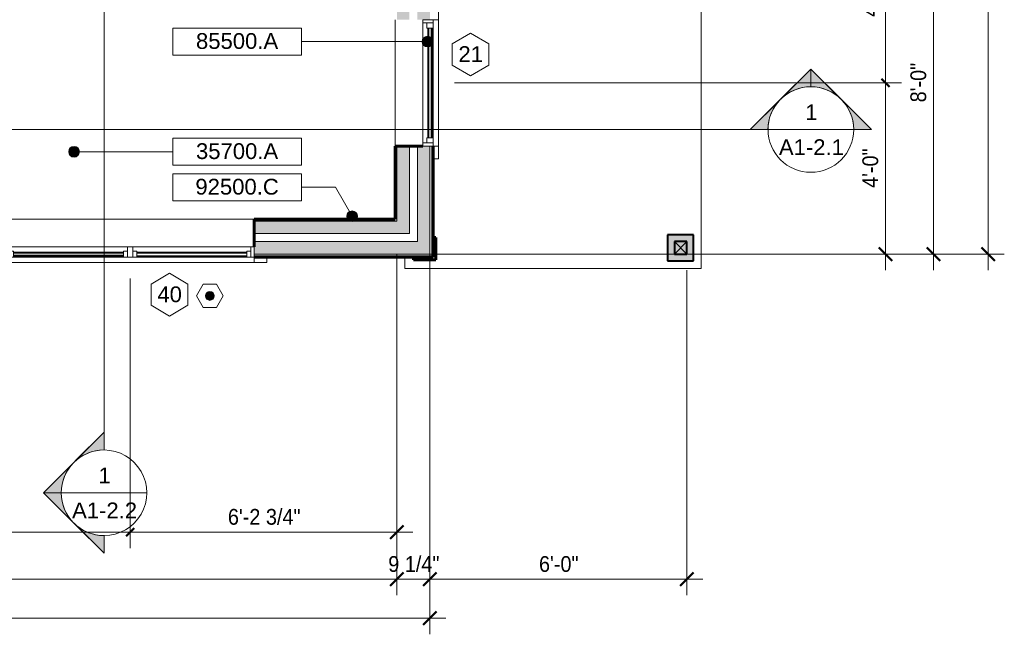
# Model space of a CAD drawing. Header units: inches. Extents: x -655 to 119, y -287 to 603.
# Tile 14 of 22: x -157 to 119, y -287 to -114. Entities that reach past the tile are written whole.
import ezdxf

# ---------------------------------------------------------------- set-up
doc = ezdxf.new("R2010")
doc.units = ezdxf.units.IN
doc.header["$MEASUREMENT"] = 0
doc.linetypes.add('3B Center Short', pattern=[0.59375, 0.375, -0.0625, 0.09375, -0.0625])
for name, color, linetype, lineweight in [('A-ANNO-DIMS', 1, 'Continuous', 9), ('A-ANNO-DIMS-48', 1, 'Continuous', 9), ('A-ANNO-NOTE', 2, 'Continuous', 9), ('A-ANNO-SYMB', 6, 'Continuous', 9), ('A-DETL', 5, 'Continuous', 9), ('A-DETL-GENF', 3, 'Continuous', 9), ('A-FLOR-OTLN', 6, 'Continuous', 18), ('A-GLAZ', 6, 'Continuous', 18), ('A-GLAZ-GLAS', 6, 'Continuous', 40), ('A-GLAZ-IDEN', 6, 'Continuous', 9), ('A-WALL', 2, 'Continuous', 18), ('A-WALL-PATT', 2, 'Continuous', 60), ('S-COLS', 6, 'Continuous', 9)]:
    doc.layers.add(name, color=color, linetype=linetype, lineweight=lineweight)
doc.styles.add('Arial', font='arial.ttf', dxfattribs={"height": 4.425898})
doc.styles.add('Arial_1', font='arial.ttf', dxfattribs={"width": 0.9, "height": 4.425898})
doc.dimstyles.new('Linear_-_3_32__Arial_2', dxfattribs={"dimscale": 12, "dimtxt": 4.5, "dimasz": 0.3125, "dimexe": 0.375, "dimexo": 0.375, "dimgap": 0.0625, "dimtad": 1, "dimdec": 3, "dimrnd": 0.125, "dimzin": 3, "dimdsep": 46, "dimlunit": 4, "dimtxsty": 'Arial_1', "dimblk1": 'OBLIQUE', "dimblk2": 'OBLIQUE', "dimsah": 1, "dimcen": 0.09, "dimdle": 0.375, "dimazin": 0, "dimtfac": 1, "dimtdec": 3, "dimtix": 1, "dimtmove": 0, "dimatfit": 3, "dimfxl": 1, "dimtvp": 1, "dimfrac": 2, "dimtolj": 1, "dimtzin": 0, "dimarcsym": 2})
doc.dimstyles.new('Linear_-_3_32__Arial_2_1', dxfattribs={"dimscale": 12, "dimtxt": 4.5, "dimasz": 0.1875, "dimexe": 0.375, "dimexo": 0.375, "dimgap": 0.0625, "dimtad": 1, "dimdec": 3, "dimrnd": 0.125, "dimzin": 3, "dimdsep": 46, "dimlunit": 4, "dimtxsty": 'Arial_1', "dimblk1": 'OBLIQUE', "dimblk2": 'OBLIQUE', "dimsah": 1, "dimcen": 0.09, "dimdle": 0.375, "dimazin": 0, "dimtfac": 1, "dimtdec": 3, "dimtix": 1, "dimtmove": 0, "dimatfit": 3, "dimfxl": 1, "dimtvp": 1, "dimfrac": 2, "dimtolj": 1, "dimtzin": 0, "dimarcsym": 2})
doc.dimstyles.new('Linear_-_3_32__Arial_2_2', dxfattribs={"dimscale": 12, "dimtxt": 4.5, "dimasz": 0.1875, "dimexe": 0.375, "dimexo": 0.375, "dimgap": 0.0625, "dimtad": 1, "dimdec": 3, "dimrnd": 0.125, "dimzin": 3, "dimdsep": 46, "dimlunit": 4, "dimtxsty": 'Arial_1', "dimblk1": 'OBLIQUE', "dimblk2": 'OBLIQUE', "dimsah": 1, "dimcen": 0.09, "dimdle": 0.375, "dimazin": 0, "dimtfac": 1, "dimtdec": 3, "dimtix": 1, "dimtmove": 0, "dimatfit": 3, "dimfxl": 1, "dimtvp": 1, "dimfrac": 2, "dimtolj": 1, "dimtzin": 0, "dimarcsym": 2})
doc.dimstyles.new('Linear_-_3_32__Arial_2_5', dxfattribs={"dimscale": 12, "dimtxt": 4.5, "dimasz": 0.1875, "dimexe": 0.375, "dimexo": 0.375, "dimgap": 0.0625, "dimtad": 1, "dimdec": 3, "dimrnd": 0.125, "dimzin": 3, "dimdsep": 46, "dimlunit": 4, "dimtxsty": 'Arial_1', "dimblk1": 'OBLIQUE', "dimblk2": 'OBLIQUE', "dimsah": 1, "dimcen": 0.09, "dimdle": 0.375, "dimazin": 0, "dimtfac": 1, "dimtdec": 3, "dimtix": 1, "dimtmove": 0, "dimatfit": 3, "dimfxl": 1, "dimtvp": 1, "dimfrac": 2, "dimtolj": 1, "dimtzin": 0, "dimarcsym": 2})
pattern_1 = [(0, (0, 0), (15.36, 3.84), [0.634, -10.886, 0.634, -10.886, -61.44]), (0, (0, 0), (15.36, 3.84), [-23.04, 0.634, -22.406, 0.634, -10.886, -26.88]), (0, (0, 0), (15.36, 3.84), [-57.6, 0.634, -7.046, 0.634, -18.566]), (120, (5.76, 1.92), (-11.005538, 11.38215), [0.634, -10.886, 0.634, -10.886, -61.44]), (120, (5.76, 1.92), (-11.005538, 11.38215), [-23.04, 0.634, -22.406, 0.634, -10.886, -26.88]), (120, (5.76, 1.92), (-11.005538, 11.38215), [-57.6, 0.634, -7.046, 0.634, -18.566]), (240, (7.68, 9.6), (-4.354462, -15.22215), [0.634, -10.886, 0.634, -10.886, -61.44]), (240, (7.68, 9.6), (-4.354462, -15.22215), [-23.04, 0.634, -22.406, 0.634, -10.886, -26.88]), (240, (7.68, 9.6), (-4.354462, -15.22215), [-57.6, 0.634, -7.046, 0.634, -18.566])]
pattern_2 = [(135, (0, 0), (-4.006467, -4.006467), [])]

# ---------------------------------------------------------------- blocks, each defined once
blk = doc.blocks.new('Trus Joist - TimberStrand LSL - Post Column - TimberStrand_ 1_3E _ 3 1_2 x 3 1_2_-2847138-First Floor Plan')
at = {"layer": 'S-COLS', "lineweight": 40}
for p, q in [((1.75, 1.75), (-1.75, 1.75)), ((-1.75, 1.75), (-1.75, -1.75)), ((1.75, -1.75), (1.75, 1.75)), ((-1.75, -1.75), (1.75, -1.75))]:
    blk.add_line(p, q, dxfattribs=at)
blk = doc.blocks.new('Single Casement - 30510CS-2777514-First Floor Plan')
at = {"layer": 'A-GLAZ'}
for p, q in [((-17.75, 6.81), (-21.25, 6.81)), ((-21.25, 6.81), (-21.25, 5.31)), ((-17.75, 5.31), (-17.75, 6.81)), ((-17.75, 6.81), (17.75, 6.81)), ((21.25, 6.81), (17.75, 6.81)), ((17.75, 6.81), (17.75, 5.31)), ((21.25, 5.31), (21.25, 6.81)), ((17.75, 5.31), (-17.75, 5.31)), ((-17.75, 5.31), (-17.75, 2.44)), ((-16.83, 2.44), (-16.83, 5.31)), ((-16.83, 5.31), (-15.38, 5.31)), ((-15.38, 3.6), (-16.83, 3.6)), ((-15.38, 5.31), (-15.38, 3.6)), ((15.37, 5.31), (-0.73, 5.31)), ((16.83, 5.31), (15.37, 5.31)), ((15.37, 5.31), (15.37, 3.6)), ((15.37, 3.6), (16.83, 3.6)), ((15.37, 3.6), (15.37, 5.31)), ((16.83, 5.31), (16.83, 2.44)), ((17.75, 2.44), (17.75, 5.31)), ((-17.75, 2.44), (17.75, 2.44))]:
    blk.add_line(p, q, dxfattribs=at)
at = {"layer": 'A-GLAZ-GLAS'}
for p, q in [((15.37, 5), (-15.38, 5)), ((15.37, 4), (-15.38, 4))]:
    blk.add_line(p, q, dxfattribs=at)
blk = doc.blocks.new('Double Casement - _2_211510CS-2775949-First Floor Plan')
at = {"layer": 'A-GLAZ'}
for p, q in [((-34.75, 6.81), (-38.25, 6.81)), ((-38.25, 6.81), (-38.25, 5.31)), ((-34.75, 5.31), (-34.75, 6.81)), ((-34.75, 6.81), (34.75, 6.81)), ((38.25, 6.81), (34.75, 6.81)), ((34.75, 6.81), (34.75, 5.31)), ((38.25, 5.31), (38.25, 6.81)), ((34.75, 5.31), (-34.75, 5.31)), ((-34.75, 5.31), (-34.75, 2.44)), ((-33.83, 2.44), (-33.83, 5.31)), ((-33.83, 5.31), (-32.68, 5.31)), ((-32.68, 3.59), (-33.83, 3.59)), ((-32.68, 5.31), (-32.68, 3.59)), ((-1.86, 5.31), (-0.73, 5.31)), ((-1.86, 3.59), (-1.86, 5.31)), ((-0.73, 3.59), (-1.86, 3.59)), ((-0.73, 5.31), (-0.73, 2.44)), ((0.73, 5.31), (0.73, 2.44)), ((1.86, 5.31), (0.73, 5.31)), ((0.73, 3.59), (1.86, 3.59)), ((1.86, 3.59), (1.86, 5.31)), ((33.83, 5.31), (32.68, 5.31)), ((32.68, 5.31), (32.68, 3.59)), ((32.68, 3.59), (33.83, 3.59)), ((33.83, 5.31), (33.83, 2.44)), ((34.75, 2.44), (34.75, 5.31)), ((-34.75, 2.44), (34.75, 2.44))]:
    blk.add_line(p, q, dxfattribs=at)
at = {"layer": 'A-GLAZ-GLAS'}
for p, q in [((-1.86, 5), (-32.68, 5)), ((-1.86, 3.99), (-32.68, 3.99)), ((1.86, 4.93), (32.68, 4.93)), ((1.86, 4.05), (32.68, 4.05))]:
    blk.add_line(p, q, dxfattribs=at)
blk = doc.blocks.new('Tempered - Tempered-2710613-First Floor Plan')
at = {"layer": 'A-DETL-GENF'}
blk.add_hatch(color=256, dxfattribs=at).paths.add_polyline_path([(0, -1.25), (0.32, -1.21), (0.62, -1.08), (0.88, -0.88), (1.08, -0.63), (1.21, -0.32), (1.25, 0), (1.21, 0.32), (1.08, 0.62), (0.88, 0.88), (0.62, 1.08), (0.32, 1.21), (0, 1.25), (-0.32, 1.21), (-0.63, 1.08), (-0.88, 0.88), (-1.08, 0.62), (-1.21, 0.32), (-1.25, 0), (-1.21, -0.32), (-1.08, -0.63), (-0.88, -0.88), (-0.63, -1.08), (-0.32, -1.21)], flags=0)
for p, q in [((-1.88, 3.25), (-3.75, 0)), ((1.87, 3.25), (-1.88, 3.25)), ((3.75, 0), (1.87, 3.25)), ((1.87, -3.25), (3.75, 0)), ((-3.75, 0), (-1.88, -3.25)), ((-1.88, -3.25), (1.87, -3.25))]:
    blk.add_line(p, q, dxfattribs=at)
for start, end in [(360, 180), (180, 360)]:
    blk.add_arc((0, 0), 1.25, start, end, dxfattribs=at)
blk = doc.blocks.new('Section - Section Head - Filled-22785-First Floor Plan')
at = {"layer": 'A-ANNO-SYMB'}
h = blk.add_hatch(color=256, dxfattribs=at)
edge = h.paths.add_edge_path(flags=0)
edge.add_line((-0.4268, 0.1768), (-0.25, 0.3536))
edge.add_line((-0.25, 0.3536), (-0.25, 0.25))
edge.add_arc((-0.25, 0), 0.25, 90, 135)
h = blk.add_hatch(color=256, dxfattribs=at)
edge = h.paths.add_edge_path(flags=0)
edge.add_arc((-0.25, 0), 0.25, 45, 90)
edge.add_line((-0.25, 0.25), (-0.25, 0.3536))
edge.add_line((-0.25, 0.3536), (-0.0732, 0.1768))
h = blk.add_hatch(color=256, dxfattribs=at)
edge = h.paths.add_edge_path(flags=0)
edge.add_arc((-0.25, 0), 0.2503, 137.9216, 180)
edge.add_line((-0.5003, 0), (-0.6036, 0))
edge.add_line((-0.6036, 0), (-0.4358, 0.1678))
h = blk.add_hatch(color=256, dxfattribs=at)
edge = h.paths.add_edge_path(flags=0)
edge.add_line((-0.0642, 0.1678), (0.1036, 0))
edge.add_line((0.1036, 0), (0.0003, 0))
edge.add_arc((-0.25, 0), 0.2503, 0, 42.0784)
for p, q in [((-0.25, 0.3536), (-0.6036, 0)), ((-0.25, 0.3536), (-0.4268, 0.1768)), ((-0.25, 0.3536), (0.1036, 0)), ((-0.25, 0.25), (-0.25, 0.3536)), ((-0.0732, 0.1768), (-0.25, 0.3536)), ((-0.25, 0.3536), (-0.25, 0.25)), ((-0.4358, 0.1678), (-0.6036, 0)), ((0.1036, 0), (-0.0642, 0.1678)), ((-0.6036, 0), (-0.5003, 0)), ((0.0003, 0), (0.1036, 0)), ((-0.5, 0), (-0.6036, 0)), ((0, 0), (0.1036, 0))]:
    blk.add_line(p, q, dxfattribs=at)
for radius, start, end in [(0.25, 360, 180), (0.25, 90, 135), (0.25, 45, 90), (0.2503, 137.9216, 180), (0.2503, 0, 42.0784), (0.25, 180, 360)]:
    blk.add_arc((-0.25, 0), radius, start, end, dxfattribs=at)
blk = doc.blocks.new('DIMBLOCK1-First Floor Plan')
at = {"layer": 'A-ANNO-DIMS-48', "transparency": 16777216}
for p, q in [((-522.29, -180.23), (-522.29, -286.83)), ((-522.29, -282.33), (-522.29, -180.23)), ((-42.29, -180.23), (-42.29, -286.83)), ((-42.29, -282.33), (-42.29, -180.23)), ((-526.79, -282.33), (-37.79, -282.33))]:
    blk.add_line(p, q, dxfattribs=at)
at = {"layer": 'A-ANNO-DIMS-48', "lineweight": 50, "transparency": 16777216}
for p, q in [((-522.29, -282.33), (-520.41, -280.46)), ((-42.29, -282.33), (-40.41, -280.46)), ((-522.29, -282.33), (-524.16, -284.21)), ((-42.29, -282.33), (-44.16, -284.21))]:
    blk.add_line(p, q, dxfattribs=at)
at = {"layer": 'A-ANNO-DIMS-48', "color": 0, "transparency": 16777216, "insert": (-289.24, -275.84), "char_height": 4.426, "width": 16.6985, "attachment_point": 1, "line_spacing_factor": 0.938532, "style": 'Arial_1'}
blk.add_mtext('40\'-0"', dxfattribs=at)
blk = doc.blocks.new('_Oblique')
at = {"color": 0, "linetype": 'ByBlock', "lineweight": -2}
blk.add_line((-0.5, -0.5), (0.5, 0.5), dxfattribs=at)
blk = doc.blocks.new('DIMBLOCK47-First Floor Plan')
at = {"layer": 'A-ANNO-DIMS-48', "transparency": 16777216}
for p, q in [((-51.54, -180.23), (-51.54, -275.88)), ((-51.54, -271.38), (-51.54, -180.23)), ((-373.04, -205.31), (-373.04, -275.88)), ((-373.04, -271.38), (-373.04, -205.31)), ((-373.04, -271.38), (-51.54, -271.38))]:
    blk.add_line(p, q, dxfattribs=at)
at = {"layer": 'A-ANNO-DIMS-48', "lineweight": 50, "transparency": 16777216}
for p, q in [((-373.04, -271.38), (-371.16, -269.51)), ((-51.54, -271.38), (-49.66, -269.51)), ((-373.04, -271.38), (-374.91, -273.26)), ((-51.54, -271.38), (-53.41, -273.26))]:
    blk.add_line(p, q, dxfattribs=at)
at = {"layer": 'A-ANNO-DIMS-48', "color": 0, "transparency": 16777216, "insert": (-223.81, -264.89), "char_height": 4.426, "width": 27.6646, "attachment_point": 1, "line_spacing_factor": 0.938532, "style": 'Arial_1'}
blk.add_mtext('26\'-9 1/2"', dxfattribs=at)
blk = doc.blocks.new('DIMBLOCK48-First Floor Plan')
at = {"layer": 'A-ANNO-DIMS-48', "transparency": 16777216}
for p, q in [((-51.54, -180.23), (-51.54, -275.88)), ((-51.54, -271.38), (-51.54, -180.23)), ((-42.29, -180.23), (-42.29, -275.88)), ((-42.29, -271.38), (-42.29, -180.23)), ((-51.54, -271.38), (-37.79, -271.38))]:
    blk.add_line(p, q, dxfattribs=at)
at = {"layer": 'A-ANNO-DIMS-48', "lineweight": 50, "transparency": 16777216}
for p, q in [((-51.54, -271.38), (-49.66, -269.51)), ((-42.29, -271.38), (-40.41, -269.51)), ((-51.54, -271.38), (-53.41, -273.26)), ((-42.29, -271.38), (-44.16, -273.26))]:
    blk.add_line(p, q, dxfattribs=at)
at = {"layer": 'A-ANNO-DIMS-48', "color": 0, "transparency": 16777216, "insert": (-53.97, -264.89), "char_height": 4.426, "width": 16.9477, "attachment_point": 1, "line_spacing_factor": 0.938532, "style": 'Arial_1'}
blk.add_mtext('9 1/4"', dxfattribs=at)
blk = doc.blocks.new('DIMBLOCK52-First Floor Plan')
at = {"layer": 'A-ANNO-DIMS-48', "transparency": 16777216}
for p, q in [((-270.29, -187.04), (-270.29, -262.66)), ((-126.29, -187.04), (-126.29, -262.66)), ((-270.29, -258.16), (-126.29, -258.16))]:
    blk.add_line(p, q, dxfattribs=at)
at = {"layer": 'A-ANNO-DIMS-48', "linetype": '3B Center Short', "transparency": 16777216}
for p, q in [((-270.29, -258.16), (-270.29, -187.04)), ((-126.29, -258.16), (-126.29, -187.04))]:
    blk.add_line(p, q, dxfattribs=at)
at = {"layer": 'A-ANNO-DIMS-48', "lineweight": 50, "transparency": 16777216}
for p, q in [((-270.29, -258.16), (-271.41, -259.28)), ((-270.29, -258.16), (-269.16, -257.03)), ((-126.29, -258.16), (-127.41, -259.28)), ((-126.29, -258.16), (-125.16, -257.03))]:
    blk.add_line(p, q, dxfattribs=at)
at = {"layer": 'A-ANNO-DIMS-48', "color": 0, "transparency": 16777216, "insert": (-205.24, -251.66), "char_height": 4.426, "width": 16.6985, "attachment_point": 1, "line_spacing_factor": 0.938532, "style": 'Arial_1'}
blk.add_mtext('12\'-0"', dxfattribs=at)
blk = doc.blocks.new('DIMBLOCK53-First Floor Plan')
at = {"layer": 'A-ANNO-DIMS-48', "transparency": 16777216}
for p, q in [((-51.54, -180.23), (-51.54, -262.66)), ((-51.54, -258.16), (-51.54, -180.23)), ((-126.29, -187.04), (-126.29, -262.66)), ((-126.29, -258.16), (-47.04, -258.16))]:
    blk.add_line(p, q, dxfattribs=at)
at = {"layer": 'A-ANNO-DIMS-48', "linetype": '3B Center Short', "transparency": 16777216}
blk.add_line((-126.29, -258.16), (-126.29, -187.04), dxfattribs=at)
at = {"layer": 'A-ANNO-DIMS-48', "lineweight": 50, "transparency": 16777216}
for p, q in [((-51.54, -258.16), (-49.66, -256.28)), ((-126.29, -258.16), (-127.41, -259.28)), ((-126.29, -258.16), (-125.16, -257.03)), ((-51.54, -258.16), (-53.41, -260.03))]:
    blk.add_line(p, q, dxfattribs=at)
at = {"layer": 'A-ANNO-DIMS-48', "color": 0, "transparency": 16777216, "insert": (-98.91, -251.66), "char_height": 4.426, "width": 24.0092, "attachment_point": 1, "line_spacing_factor": 0.938532, "style": 'Arial_1'}
blk.add_mtext('6\'-2 3/4"', dxfattribs=at)
blk = doc.blocks.new('DIMBLOCK54-First Floor Plan')
at = {"layer": 'A-ANNO-DIMS-48', "transparency": 16777216}
for p, q in [((34.21, 11.83), (118.69, 11.83)), ((114.19, 11.83), (34.21, 11.83)), ((114.19, -184.67), (114.19, 11.83)), ((34.21, -180.17), (118.69, -180.17)), ((114.19, -180.17), (34.21, -180.17))]:
    blk.add_line(p, q, dxfattribs=at)
at = {"layer": 'A-ANNO-DIMS-48', "lineweight": 50, "transparency": 16777216}
for p, q in [((114.19, 11.83), (112.31, 13.71)), ((114.19, 11.83), (116.06, 9.96)), ((114.19, -180.17), (112.31, -178.29)), ((114.19, -180.17), (116.06, -182.04))]:
    blk.add_line(p, q, dxfattribs=at)
at = {"layer": 'A-ANNO-DIMS-48', "color": 0, "transparency": 16777216, "insert": (107.7, -91.13), "char_height": 4.426, "width": 16.6985, "attachment_point": 1, "rotation": 90, "line_spacing_factor": 0.938532, "style": 'Arial_1'}
blk.add_mtext('16\'-0"', dxfattribs=at)
blk = doc.blocks.new('DIMBLOCK60-First Floor Plan')
at = {"layer": 'A-ANNO-DIMS-48', "transparency": 16777216}
for p, q in [((34.21, -84.16), (103.35, -84.16)), ((98.85, -84.16), (98.85, -184.67)), ((34.21, -180.17), (103.35, -180.17)), ((98.85, -180.17), (34.21, -180.17))]:
    blk.add_line(p, q, dxfattribs=at)
at = {"layer": 'A-ANNO-DIMS-48', "linetype": '3B Center Short', "transparency": 16777216}
blk.add_line((98.85, -84.16), (34.21, -84.16), dxfattribs=at)
at = {"layer": 'A-ANNO-DIMS-48', "lineweight": 50, "transparency": 16777216}
for p, q in [((98.85, -84.16), (97.72, -83.04)), ((98.85, -84.16), (99.97, -85.29)), ((98.85, -180.17), (96.97, -178.29)), ((98.85, -180.17), (100.72, -182.04))]:
    blk.add_line(p, q, dxfattribs=at)
at = {"layer": 'A-ANNO-DIMS-48', "color": 0, "transparency": 16777216, "insert": (92.36, -137.6), "char_height": 4.426, "width": 13.0431, "attachment_point": 1, "rotation": 90, "line_spacing_factor": 0.938532, "style": 'Arial_1'}
blk.add_mtext('8\'-0"', dxfattribs=at)
blk = doc.blocks.new('DIMBLOCK63-First Floor Plan')
at = {"layer": 'A-ANNO-DIMS-48', "transparency": 16777216}
for p, q in [((-35.41, -132.16), (89.89, -132.16)), ((85.39, -184.67), (85.39, -132.16)), ((-42.22, -180.17), (89.89, -180.17)), ((85.39, -180.17), (-42.22, -180.17))]:
    blk.add_line(p, q, dxfattribs=at)
at = {"layer": 'A-ANNO-DIMS-48', "linetype": '3B Center Short', "transparency": 16777216}
blk.add_line((85.39, -132.16), (-35.41, -132.16), dxfattribs=at)
at = {"layer": 'A-ANNO-DIMS-48', "lineweight": 50, "transparency": 16777216}
for p, q in [((85.39, -132.16), (84.27, -131.04)), ((85.39, -132.16), (86.52, -133.29)), ((85.39, -180.17), (83.52, -178.29)), ((85.39, -180.17), (87.27, -182.04))]:
    blk.add_line(p, q, dxfattribs=at)
at = {"layer": 'A-ANNO-DIMS-48', "color": 0, "transparency": 16777216, "insert": (78.9, -161.6), "char_height": 4.426, "width": 13.0431, "attachment_point": 1, "rotation": 90, "line_spacing_factor": 0.938532, "style": 'Arial_1'}
blk.add_mtext('4\'-0"', dxfattribs=at)
blk = doc.blocks.new('DIMBLOCK64-First Floor Plan')
at = {"layer": 'A-ANNO-DIMS-48', "transparency": 16777216}
for p, q in [((85.39, -132.16), (85.39, -79.66)), ((34.21, -84.16), (89.89, -84.16)), ((-35.41, -132.16), (89.89, -132.16))]:
    blk.add_line(p, q, dxfattribs=at)
at = {"layer": 'A-ANNO-DIMS-48', "linetype": '3B Center Short', "transparency": 16777216}
for p, q in [((85.39, -84.16), (34.21, -84.16)), ((85.39, -132.16), (-35.41, -132.16))]:
    blk.add_line(p, q, dxfattribs=at)
at = {"layer": 'A-ANNO-DIMS-48', "lineweight": 50, "transparency": 16777216}
for p, q in [((85.39, -84.16), (84.27, -83.04)), ((85.39, -84.16), (86.52, -85.29)), ((85.39, -132.16), (84.27, -131.04)), ((85.39, -132.16), (86.52, -133.29))]:
    blk.add_line(p, q, dxfattribs=at)
at = {"layer": 'A-ANNO-DIMS-48', "color": 0, "transparency": 16777216, "insert": (78.9, -113.6), "char_height": 4.426, "width": 13.0431, "attachment_point": 1, "rotation": 90, "line_spacing_factor": 0.938532, "style": 'Arial_1'}
blk.add_mtext('4\'-0"', dxfattribs=at)
blk = doc.blocks.new('Window Tag - Window Tag-41068-First Floor Plan')
at = {"layer": 'A-GLAZ-IDEN'}
for p, q in [((0, 0.125), (-0.1071, 0.0619)), ((0, 0.125), (0.107, 0.062)), ((-0.1071, 0.0619), (-0.1071, -0.0619)), ((0.107, 0.062), (0.107, -0.0624)), ((-0.1071, -0.0619), (0, -0.125)), ((0, -0.125), (0.107, -0.0624))]:
    blk.add_line(p, q, dxfattribs=at)
blk = doc.blocks.new('DIMBLOCK89-First Floor Plan')
at = {"layer": 'A-ANNO-DIMS-48', "transparency": 16777216}
for p, q in [((-42.29, -180.23), (-42.29, -275.88)), ((-42.29, -271.38), (-42.29, -180.23)), ((29.71, -184.67), (29.71, -275.88)), ((29.71, -271.38), (29.71, -184.67)), ((-46.79, -271.38), (34.21, -271.38))]:
    blk.add_line(p, q, dxfattribs=at)
at = {"layer": 'A-ANNO-DIMS-48', "lineweight": 50, "transparency": 16777216}
for p, q in [((-42.29, -271.38), (-40.41, -269.51)), ((29.71, -271.38), (31.59, -269.51)), ((-42.29, -271.38), (-44.16, -273.26)), ((29.71, -271.38), (27.84, -273.26))]:
    blk.add_line(p, q, dxfattribs=at)
at = {"layer": 'A-ANNO-DIMS-48', "color": 0, "transparency": 16777216, "insert": (-11.72, -264.89), "char_height": 4.426, "width": 13.0431, "attachment_point": 1, "line_spacing_factor": 0.938532, "style": 'Arial_1'}
blk.add_mtext('6\'-0"', dxfattribs=at)
blk = doc.blocks.new('Keynote Tag - Keynote Number - Boxed - Small-135510-First Floor Plan')
at = {"layer": 'A-ANNO-NOTE'}
for p, q in [((-0.375, -0.0792), (-0.375, 0.0781)), ((-0.375, 0.0781), (0.375, 0.0781)), ((0.375, 0.0781), (0.375, -0.0792)), ((-0.375, -0.0792), (0.375, -0.0792))]:
    blk.add_line(p, q, dxfattribs=at)

msp = doc.modelspace()

# ---------------------------------------------------------------- hatches: boundary and pattern name
at = {"layer": 'A-ANNO-NOTE'}
h = msp.add_hatch(color=256, dxfattribs=at)
edge = h.paths.add_edge_path(flags=0)
edge.add_arc((-42.9688, -120.5649), 1.5, 0, 360)
h = msp.add_hatch(color=256, dxfattribs=at)
edge = h.paths.add_edge_path(flags=0)
edge.add_arc((-142.0258, -151.46), 1.5, 0, 360)
h = msp.add_hatch(color=256, dxfattribs=at)
edge = h.paths.add_edge_path(flags=0)
edge.add_arc((-64.1077, -169.5668), 1.5, 0, 360)
at = {"layer": 'A-DETL-GENF'}
msp.add_hatch(color=9, dxfattribs=at).paths.add_polyline_path([(31.5889, -182.0429), (31.5889, -174.7929), (24.3389, -174.7929), (24.3389, -182.0429), (29.7139, -182.0429)], flags=0)
at = {"layer": 'A-WALL-PATT', "lineweight": 9}
h = msp.add_hatch(dxfattribs=at)
h.set_pattern_fill('FP_2', color=256, style=0, pattern_type=2)
h.set_pattern_definition(pattern_2)
h.paths.add_polyline_path([(-41.4111, -181.0429), (-41.4111, -149.911), (-41.7861, -149.911), (-41.7861, -181.0429)], flags=0)
h.paths.add_polyline_path([(-41.4111, -114.411), (-41.4111, -54.161), (-41.7861, -54.161), (-41.7861, -114.411)], flags=0)
h.paths.add_polyline_path([(-41.7861, -18.161), (-41.4111, -18.161), (-41.4111, 54.0821), (-41.7861, 54.0821), (-41.7861, 4.4595)], flags=0)
h.paths.add_polyline_path([(-41.4111, 89.5821), (-41.4111, 132.3321), (-41.7861, 132.3321), (-41.7861, 89.5821)], flags=0)
at = {"layer": 'A-WALL-PATT'}
h = msp.add_hatch(color=256, dxfattribs=at)
h.paths.add_polyline_path([(-42.2861, -180.1679), (-42.2861, -149.911), (-45.7861, -149.911), (-45.7861, -180.1679)], flags=0)
h.paths.add_polyline_path([(-42.2861, -114.411), (-42.2861, -54.161), (-45.7861, -54.161), (-45.7861, -114.411), (-44.2861, -114.411)], flags=0)
h.paths.add_polyline_path([(-42.2861, -18.161), (-42.2861, 54.0821), (-45.7861, 54.0821), (-45.7861, -18.161)], flags=0)
h.paths.add_polyline_path([(-45.7861, 89.5821), (-42.2861, 89.5821), (-42.2861, 128.3321), (-45.7861, 128.3321), (-45.7861, 102.1115)], flags=0)
at = {"layer": 'A-WALL-PATT', "lineweight": 9}
h = msp.add_hatch(dxfattribs=at)
h.set_pattern_fill('FP_1', color=256, style=0, pattern_type=2)
h.set_pattern_definition(pattern_1)
h.paths.add_polyline_path([(-51.5361, -170.9179), (-51.5361, -149.911), (-52.0361, -149.911), (-52.0361, -170.9179)], flags=0)
h.paths.add_polyline_path([(-51.5361, -114.411), (-51.5361, -54.161), (-52.0361, -54.161), (-52.0361, -114.411)], flags=0)
h.paths.add_polyline_path([(-51.5361, -18.161), (-51.5361, -6.9179), (-52.0361, -6.9179), (-52.0361, -18.161)], flags=0)
h.paths.add_polyline_path([(-52.0361, -1.4179), (-51.5361, -1.4179), (-51.5361, 54.0821), (-52.0361, 54.0821), (-52.0361, -0.9179)], flags=0)
h.paths.add_polyline_path([(-51.5361, 89.5821), (-51.5361, 122.0821), (-52.0361, 122.0821), (-52.0361, 89.5821)], flags=0)
at = {"layer": 'A-WALL-PATT'}
h = msp.add_hatch(color=256, dxfattribs=at)
h.paths.add_polyline_path([(-48.0361, -174.4179), (-48.0361, -149.911), (-51.5361, -149.911), (-51.5361, -174.4179)], flags=0)
h.paths.add_polyline_path([(-51.5361, -114.411), (-48.0361, -114.411), (-48.0361, -54.161), (-51.5361, -54.161), (-51.5361, -60.6418)], flags=0)
h.paths.add_polyline_path([(-48.0361, -18.161), (-48.0361, 54.0821), (-51.5361, 54.0821), (-51.5361, -18.161)], flags=0)
h.paths.add_polyline_path([(-51.5361, 89.5821), (-48.0361, 89.5821), (-48.0361, 122.5821), (-51.5361, 122.5821), (-51.5361, 102.1115)], flags=0)
h = msp.add_hatch(color=256, dxfattribs=at)
h.paths.add_polyline_path([(-90.0194, -174.4179), (-51.5361, -174.4179), (-51.5361, -170.9179), (-91.5361, -170.9179), (-91.5361, -174.4179)], flags=0)
h.paths.add_polyline_path([(-235.5361, -174.4179), (-161.0361, -174.4179), (-161.0361, -170.9179), (-235.5361, -170.9179)], flags=0)
h.paths.add_polyline_path([(-446.8665, -174.4179), (-305.0361, -174.4179), (-305.0361, -170.9179), (-513.0361, -170.9179), (-513.0361, -174.4179), (-482.5512, -174.4179)], flags=0)
at = {"layer": 'A-WALL-PATT', "lineweight": 9}
h = msp.add_hatch(dxfattribs=at)
h.set_pattern_fill('FP_1', color=256, style=0, pattern_type=2)
h.set_pattern_definition(pattern_1)
h.paths.add_polyline_path([(-161.3888, -170.9179), (-161.0361, -170.9179), (-161.0361, -170.4179), (-235.5361, -170.4179), (-235.5361, -170.9179)], flags=0)
h.paths.add_polyline_path([(-52.0361, -170.9179), (-52.0361, -170.4179), (-91.5361, -170.4179), (-91.5361, -170.9179), (-54.3347, -170.9179)], flags=0)
h.paths.add_polyline_path([(-305.0361, -170.9179), (-305.0361, -170.4179), (-373.0353, -170.4179), (-373.0353, -170.9179), (-372.5353, -170.9179)], flags=0)
h.paths.add_polyline_path([(-376.5353, -170.9179), (-376.5353, -170.4179), (-457.5361, -170.4179), (-457.5361, -170.9179), (-414.5353, -170.9179)], flags=0)
h.paths.add_polyline_path([(-461.0361, -170.9179), (-461.0361, -170.4179), (-512.5361, -170.4179), (-512.5361, -170.9179), (-461.0685, -170.9179)], flags=0)
h = msp.add_hatch(dxfattribs=at)
h.set_pattern_fill('FP_3', color=256, style=0, pattern_type=2)
h.set_pattern_definition([(45, (0, 0), (-4.00647, 4.00647), []), (135, (0, 0), (-4.00647, -4.00647), [])])
h.paths.add_polyline_path([(-42.2861, -181.7929), (-40.6611, -181.7929), (-40.6611, -175.5429), (-41.4111, -175.5429), (-41.4111, -181.0429), (-46.9111, -181.0429), (-46.9111, -181.7929), (-42.9162, -181.7929)], flags=0)
at = {"layer": 'A-WALL-PATT'}
h = msp.add_hatch(color=256, dxfattribs=at)
h.paths.add_polyline_path([(-235.5361, -180.1679), (-161.0361, -180.1679), (-161.0361, -176.6679), (-235.5361, -176.6679), (-235.5361, -178.1679)], flags=0)
h.paths.add_polyline_path([(-518.2359, -180.1679), (-305.0361, -180.1679), (-305.0361, -176.6679), (-518.7861, -176.6679), (-518.7861, -180.1679)], flags=0)
h.paths.add_polyline_path([(-52.0361, -180.1679), (-45.7861, -180.1679), (-45.7861, -176.6679), (-91.5361, -176.6679), (-91.5361, -180.1679), (-54.3347, -180.1679)], flags=0)
at = {"layer": 'A-WALL-PATT', "lineweight": 9}
h = msp.add_hatch(dxfattribs=at)
h.set_pattern_fill('FP_2', color=256, style=0, pattern_type=2)
h.set_pattern_definition(pattern_2)
h.paths.add_polyline_path([(-161.0361, -181.0429), (-161.0361, -180.6679), (-235.5361, -180.6679), (-235.5361, -181.0429), (-161.3888, -181.0429)], flags=0)
h.paths.add_polyline_path([(-91.5361, -181.0429), (-41.7861, -181.0429), (-41.7861, -180.6679), (-91.5361, -180.6679)], flags=0)
h.paths.add_polyline_path([(-375.4971, -181.0429), (-305.0361, -181.0429), (-305.0361, -180.6679), (-522.7861, -180.6679), (-522.7829, -181.0429), (-446.8665, -181.0429)], flags=0)

# ---------------------------------------------------------------- linework, layer by layer
at = {"layer": 'A-ANNO-NOTE'}
for p, q in [((-58.3739, -120.5649), (-78.3212, -120.5649)), ((-42.9688, -120.5649), (-58.3739, -120.5649)), ((-142.0258, -151.46), (-114.3212, -151.46)), ((-68.799, -161.4354), (-78.3212, -161.4354)), ((-64.1077, -169.5668), (-68.799, -161.4354))]:
    msp.add_line(p, q, dxfattribs=at)
for centre in [(-42.9688, -120.5649), (-142.0258, -151.46), (-64.1077, -169.5668)]:
    msp.add_circle(centre, 1.5, dxfattribs=at)
at = {"layer": 'A-ANNO-SYMB'}
for p, q in [((-133.6273, 200.2737), (-133.6273, -235.1259)), ((52.4742, -145.2331), (-467.2126, -145.2331)), ((52.4742, -145.2331), (76.4742, -145.2331)), ((-145.6273, -247.1259), (-121.6273, -247.1259))]:
    msp.add_line(p, q, dxfattribs=at)
at = {"layer": 'A-DETL', "lineweight": 40}
for p, q in [((31.5889, -174.7929), (24.3389, -174.7929)), ((24.3389, -174.7929), (24.3389, -182.0429)), ((31.5889, -182.0429), (31.5889, -174.7929)), ((24.3389, -182.0429), (31.5889, -182.0429))]:
    msp.add_line(p, q, dxfattribs=at)
at = {"layer": 'A-DETL'}
for p, q in [((26.2139, -176.6679), (29.7139, -180.1679)), ((29.7139, -176.6679), (26.2139, -180.1679))]:
    msp.add_line(p, q, dxfattribs=at)
at = {"layer": 'A-FLOR-OTLN'}
for p, q in [((33.7139, -184.2102), (33.7139, 15.8307)), ((-49.2861, -181.0429), (-49.2861, -184.2102)), ((-49.2861, -184.2102), (33.7139, -184.2102))]:
    msp.add_line(p, q, dxfattribs=at)
at = {"layer": 'A-WALL'}
for p, q in [((-52.0361, -149.911), (-52.0361, -114.411)), ((-51.5361, -170.9179), (-51.5361, -149.911)), ((-48.0361, -174.4179), (-48.0361, -149.911)), ((-45.7861, -176.6679), (-45.7861, -149.911)), ((-42.2861, -180.1679), (-42.2861, -149.911)), ((-41.7861, -180.6679), (-41.7861, -149.911)), ((-161.0361, -170.4179), (-91.5361, -170.4179)), ((-91.5361, -170.9179), (-51.5361, -170.9179)), ((-91.5361, -174.4179), (-48.0361, -174.4179)), ((-91.5361, -176.6679), (-45.7861, -176.6679)), ((-91.5361, -180.1679), (-42.2861, -180.1679)), ((-91.5361, -180.6679), (-41.7861, -180.6679))]:
    msp.add_line(p, q, dxfattribs=at)
at = {"layer": 'A-WALL', "lineweight": 60}
for p, q in [((-52.0361, -149.911), (-52.0361, -170.4179)), ((-44.2861, -149.911), (-52.0361, -149.911)), ((-41.4111, -149.911), (-41.4111, -181.0429)), ((-52.0361, -170.4179), (-91.5361, -170.4179)), ((-91.5361, -170.4179), (-91.5361, -178.1679)), ((-40.6611, -175.5429), (-41.4111, -175.5429)), ((-40.6611, -181.7929), (-40.6611, -175.5429)), ((-41.4111, -181.0429), (-91.5361, -181.0429)), ((-46.9111, -181.0429), (-46.9111, -181.7929)), ((-46.9111, -181.7929), (-40.6611, -181.7929))]:
    msp.add_line(p, q, dxfattribs=at)

# ---------------------------------------------------------------- block references
at = {"layer": 'A-ANNO-NOTE', "xscale": 47.99999999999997, "yscale": 47.99999999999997, "zscale": 47.99999999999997}
for p in [(-96.3212, -120.5381), (-96.3212, -151.4331), (-96.3212, -161.4085)]:
    msp.add_blockref('Keynote Tag - Keynote Number - Boxed - Small-135510-First Floor Plan', p, dxfattribs=at)
at = {"layer": 'A-ANNO-SYMB', "extrusion": (0, 0, -1), "xscale": 47.99999999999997, "yscale": 47.99999999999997, "zscale": 47.99999999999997}
msp.add_blockref('Section - Section Head - Filled-22785-First Floor Plan', (-52.4742, -145.2331), dxfattribs=at)
at = {"layer": 'A-ANNO-SYMB', "xscale": 47.99999999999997, "yscale": 47.99999999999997, "zscale": 47.99999999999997, "rotation": 89.99999999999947}
msp.add_blockref('Section - Section Head - Filled-22785-First Floor Plan', (-133.6273, -235.1259), dxfattribs=at)
at = {"layer": 'A-DETL-GENF'}
msp.add_blockref('Tempered - Tempered-2710613-First Floor Plan', (-103.9665, -191.8956), dxfattribs=at)
at = {"layer": 'A-GLAZ'}
for name, p, rotation in [('Single Casement - 30510CS-2777514-First Floor Plan', (-46.7236, -132.161), 269.9999999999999), ('Double Casement - _2_211510CS-2775949-First Floor Plan', (-126.2861, -175.7304), 180)]:
    msp.add_blockref(name, p, dxfattribs=dict(at, rotation=rotation))
at = {"layer": 'A-GLAZ-IDEN', "xscale": 47.99999999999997, "yscale": 47.99999999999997, "zscale": 47.99999999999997}
for p in [(-30.9111, -124.161), (-115.2861, -191.5429)]:
    msp.add_blockref('Window Tag - Window Tag-41068-First Floor Plan', p, dxfattribs=at)
at = {"layer": 'S-COLS'}
msp.add_blockref('Trus Joist - TimberStrand LSL - Post Column - TimberStrand_ 1_3E _ 3 1_2 x 3 1_2_-2847138-First Floor Plan', (27.9639, -178.4179), dxfattribs=at)

# ---------------------------------------------------------------- texts
at = {"layer": 'A-ANNO-SYMB', "char_height": 4.4259, "attachment_point": 2, "line_spacing_factor": 0.938532, "style": 'Arial'}
for s, insert, width in [('1', (64.6279, -138.1486), 4.104), ('A1-2.1', (64.6279, -147.9667), 21.708), ('1', (-133.4736, -240.0413), 4.104), ('A1-2.2', (-133.4736, -249.8594), 21.708)]:
    msp.add_mtext(s, dxfattribs=dict(at, insert=insert, width=width))
at = {"layer": 'A-GLAZ-IDEN', "char_height": 4.4259, "width": 8.208, "attachment_point": 2, "line_spacing_factor": 0.938532, "style": 'Arial'}
for s, insert in [('21', (-30.8635, -121.853)), ('40', (-115.2385, -189.2349))]:
    msp.add_mtext(s, dxfattribs=dict(at, insert=insert))

# ---------------------------------------------------------------- dimensions: what is measured, and where the dimension line sits
at = {"layer": 'A-ANNO-DIMS'}
for base, p1, p2, dimstyle, override, picture, middle in [((114.1881, 11.8321), (29.7139, -180.1679), (29.7139, 11.8321), 'Linear_-_3_32__Arial_2', {"dimpost": '<>', "dimfxl": 192}, 'DIMBLOCK54-First Floor Plan', (111.1783, -84.1679)), ((85.3924, -84.161), (-39.9111, -132.161), (29.7139, -84.161), 'Linear_-_3_32__Arial_2_5', {"dimpost": '<>', "dimfxl": 84.567373}, 'DIMBLOCK64-First Floor Plan', (82.3827, -108.161)), ((98.8491, -180.1679), (29.7139, -84.161), (29.7139, -180.1679), 'Linear_-_3_32__Arial_2_2', {"dimpost": '<>', "dimfxl": 96.006875}, 'DIMBLOCK60-First Floor Plan', (95.8393, -132.1645)), ((85.3924, -132.161), (-46.7236, -180.1679), (-39.9111, -132.161), 'Linear_-_3_32__Arial_2_1', {"dimpost": '<>', "dimfxl": 48.487836}, 'DIMBLOCK63-First Floor Plan', (82.3827, -156.1645))]:
    dim = msp.add_linear_dim(base=base, p1=p1, p2=p2, angle=90, dimstyle=dimstyle, override=override, dxfattribs=at)
    dim.commit()
    dim.dimension.update_dxf_attribs({"geometry": picture, "text_midpoint": middle})
for base, p1, p2, dimstyle, override, picture, middle in [((-42.2861, -282.333), (-522.2861, -175.7304), (-42.2861, -175.7304), 'Linear_-_3_32__Arial_2', {"dimpost": '<>', "dimfxl": 480}, 'DIMBLOCK1-First Floor Plan', (-282.2861, -279.3232)), ((-51.5361, -271.3802), (-373.0353, -200.8081), (-51.5361, -175.7304), 'Linear_-_3_32__Arial_2', {"dimpost": '<>', "dimfxl": 322.475756}, 'DIMBLOCK47-First Floor Plan', (-212.2857, -268.3418)), ((-51.5361, -258.1552), (-126.2861, -182.5429), (-51.5361, -175.7304), 'Linear_-_3_32__Arial_2_2', {"dimpost": '<>', "dimfxl": 75.059794}, 'DIMBLOCK53-First Floor Plan', (-88.9111, -255.1152)), ((-42.2861, -271.3802), (-51.5361, -175.7304), (-42.2861, -175.7304), 'Linear_-_3_32__Arial_2', {"dimpost": '<>', "dimfxl": 9.25}, 'DIMBLOCK48-First Floor Plan', (-46.9111, -268.3418)), ((29.7139, -271.3802), (-42.2861, -175.7304), (29.7139, -180.1679), 'Linear_-_3_32__Arial_2', {"dimpost": '<>', "dimfxl": 72.136616}, 'DIMBLOCK89-First Floor Plan', (-6.2861, -268.3705)), ((-126.2861, -258.1552), (-270.2861, -182.5429), (-126.2861, -182.5429), 'Linear_-_3_32__Arial_2_5', {"dimpost": '<>', "dimfxl": 144}, 'DIMBLOCK52-First Floor Plan', (-198.2861, -255.1454))]:
    dim = msp.add_linear_dim(base=base, p1=p1, p2=p2, dimstyle=dimstyle, override=override, dxfattribs=at)
    dim.commit()
    dim.dimension.update_dxf_attribs({"geometry": picture, "text_midpoint": middle})

# ---------------------------------------------------------------- next in the draw order: texts
at = {"layer": 'A-ANNO-NOTE', "char_height": 4.4259, "attachment_point": 2, "line_spacing_factor": 0.938532, "style": 'Arial', "bg_fill": 3, "box_fill_scale": 1.25, "bg_fill_color": 0, "bg_fill_transparency": 0}
for s, insert, width in [('85500.A', (-96.3349, -118.1819), 27.486), ('35700.A', (-96.3349, -149.0769), 27.486), ('92500.C', (-96.3349, -159.0523), 27.864)]:
    msp.add_mtext(s, dxfattribs=dict(at, insert=insert, width=width))

doc.saveas('drawing.dxf')
